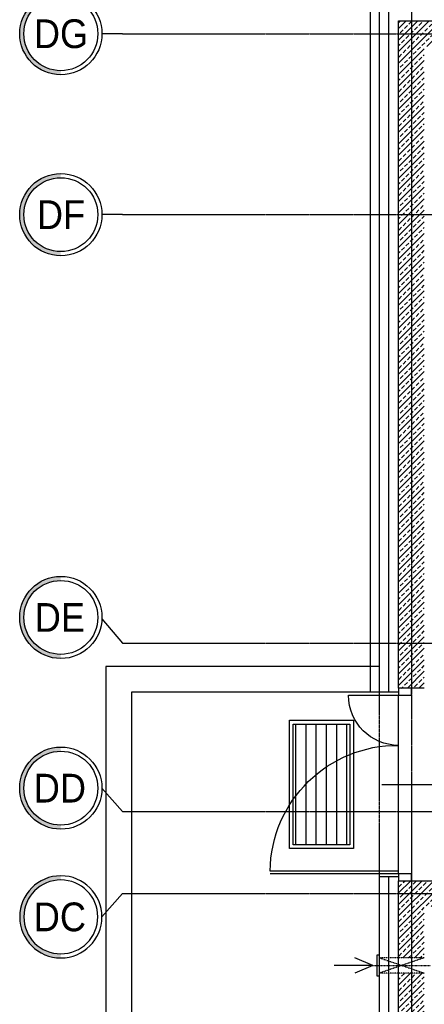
# Model space of a CAD drawing. Extents: x -7228 to 74941, y -112898 to 85621.
# Tile 71 of 256: x 50629 to 50944, y -63087 to -62320. Entities that reach past the tile are written whole.
import ezdxf
from ezdxf.enums import TextEntityAlignment as Align

# ---------------------------------------------------------------- set-up
doc = ezdxf.new("R2010")
doc.units = 0
for name, pattern in [('CENTER', [2, 1.25, -0.25, 0.25, -0.25]), ('DASHDOT', [1, 0.5, -0.25, 0, -0.25]), ('DASHED2', [0.375, 0.25, -0.125])]:
    doc.linetypes.add(name, pattern=pattern)
doc.layers.get('0').update_dxf_attribs({"color": 101, "linetype": 'CONTINUOUS'})
for name, color, linetype in [('Drz---drzwi', 5, 'CONTINUOUS'), ('Ins-went', 141, 'CONTINUOUS'), ('Os-osie glowne', 1, 'CENTER'), ('Os-osie-opis', 16, 'CONTINUOUS'), ('Pzt-chodniki', 8, 'CONTINUOUS'), ('Sc-beton', 7, 'CONTINUOUS'), ('Sc-beton-hatch', 86, 'CONTINUOUS'), ('Sc-izolacja term-styropian', 151, 'STYROPIAN-KA'), ('Sc-kamien', 31, 'CONTINUOUS'), ('W-idok nad', 5, 'DASHED2'), ('Wyp-meble', 155, 'CONTINUOUS')]:
    doc.layers.add(name, color=color, linetype=linetype)
doc.styles.add('dwg_opis duży', font='ARIAL.TTF', dxfattribs={"width": 0.9})
doc.linetypes.add('BATTING', pattern='A,0.0001,-0.1,[134,ltypeshp.shx,S=0.1,R=0,X=-0.1,Y=0],-0.2,[134,ltypeshp.shx,S=0.1,R=180,X=0.1,Y=0],-0.1', length=0.4001)
doc.linetypes.add('STYROPIAN-KA', pattern='A,0.0001,-0.1,[135,ltypeshp.shx,S=0.1,R=0,X=-0.1,Y=0],0,[135,ltypeshp.shx,S=0.1,R=180,X=0.1,Y=0],-0.1', length=0.2001)

# ---------------------------------------------------------------- blocks, each defined once
blk = doc.blocks.new('_opis_osi')
blk.add_hatch(color=256).paths.add_polyline_path([(32, -32), (28.8, -32, -1), (-28.8, -32), (-32, -32, 1)])
for radius in [32, 28.8]:
    blk.add_circle((0, -32), radius)
at = {"style": 'dwg_opis duży', "width": 0.9}
blk.add_attdef('AXNAMEV', text='', height=22.4, rotation=90, dxfattribs=at).set_placement((0, -32), align=Align.MIDDLE_CENTER)
blk = doc.blocks.new('_SDHGG')
at = {"ltscale": 7}
for p, q in [((13, -75), (-44, -75)), ((0, -142.5), (100, -142.5)), ((0, -144.5), (100, -144.5))]:
    blk.add_line(p, q, dxfattribs=at)
for points in [[(-10, -5.5), (-10, 0), (0, 0), (0, -5.5)], [(-10, -150), (-10, -144.5), (0, -144.5), (0, -150)]]:
    blk.add_lwpolyline(points, close=True, dxfattribs=at)
for points in [[(0, -144.5), (0, -5.5)], [(39, -5.5), (0, -5.5)]]:
    blk.add_lwpolyline(points, dxfattribs=at)
blk.add_arc((0, -5.5), 39, 270, 0)
blk.add_arc((1, -143.5), 99.01, 0.57873, 90.57873, dxfattribs=at)
blk = doc.blocks.new('_STRZAŁKA_WENT')
for q in [(-6.02, -14.01), (0, -30.24), (6.02, -14.01)]:
    blk.add_line((0, 0), q)
blk = doc.blocks.new('_wycieraczka')
at = {"linetype": 'Continuous', "ltscale": 5}
h = blk.add_hatch(dxfattribs=at)
h.set_pattern_fill('LINE', color=256, scale=2.5, angle=90, style=0)
h.set_pattern_definition([(90, (92070.9664, 493194.282), (-7.9375, 5e-16), [])])
h.paths.add_polyline_path([(3, -97), (47, -97), (47, -3), (3, -3)])
for points in [[(0, -100), (0, 0), (50, 0), (50, -100)], [(3, -97), (3, -3), (47, -3), (47, -97)]]:
    blk.add_lwpolyline(points, close=True, dxfattribs=at)

msp = doc.modelspace()

# ---------------------------------------------------------------- hatches: boundary and pattern name
at = {"layer": 'Sc-beton-hatch'}
h = msp.add_hatch(dxfattribs=at)
h.set_pattern_fill('ANSI33', color=256, style=0)
h.paths.add_polyline_path([(50983.547, -62330.509), (50933.547, -62330.509), (50933.547, -62471.509), (50943.547, -62471.509), (50943.547, -62340.509), (50983.547, -62340.509)])
h.paths.add_polyline_path([(50983.547, -62320.509), (50933.547, -62320.509), (50933.547, -62330.509), (50983.547, -62330.509)])
h.paths.add_polyline_path([(50933.547, -62320.509), (50923.547, -62320.509), (50923.547, -62330.509), (50933.547, -62330.509)])
h.paths.add_polyline_path([(50933.547, -62330.509), (50923.547, -62330.509), (50923.547, -62471.509), (50933.547, -62471.509)])
h.paths.add_polyline_path([(50943.547, -62471.509), (50933.547, -62471.509), (50933.547, -62805.509), (50943.547, -62805.509)])
h.paths.add_polyline_path([(50933.547, -62471.509), (50923.547, -62471.509), (50923.547, -62805.509), (50933.547, -62805.509)])
h.paths.add_polyline_path([(50943.547, -62805.509), (50933.547, -62805.509), (50933.547, -62840.509), (50943.547, -62840.509)])
h.paths.add_polyline_path([(50933.547, -62805.509), (50923.547, -62805.509), (50923.547, -62840.509), (50933.547, -62840.509)])
h = msp.add_hatch(dxfattribs=at)
h.set_pattern_fill('ANSI33', color=256, style=0)
h.paths.add_polyline_path([(51278.547, -62980.509), (51268.547, -62980.509), (51268.547, -63000.509), (51278.547, -63000.509)])
h.paths.add_polyline_path([(51278.547, -63000.509), (51268.547, -63000.509), (51268.547, -63010.509), (51278.547, -63010.509)])
h.paths.add_polyline_path([(51268.547, -63000.509), (50933.547, -63000.509), (50933.547, -63050.509), (50943.547, -63050.509), (50943.547, -63048.509), (50943.547, -63010.509), (51268.547, -63010.509)])
h.paths.add_polyline_path([(51268.547, -62980.509), (51258.547, -62980.509), (51258.547, -62990.509), (50943.547, -62990.509), (50933.547, -62990.509), (50933.547, -63000.509), (51268.547, -63000.509)])
h.paths.add_polyline_path([(50933.547, -62990.509), (50923.547, -62990.509), (50923.547, -63000.509), (50933.547, -63000.509)])
h.paths.add_polyline_path([(50933.547, -63000.509), (50923.547, -63000.509), (50923.547, -63050.509), (50933.547, -63050.509)])
h = msp.add_hatch(dxfattribs=at)
h.set_pattern_fill('ANSI33', color=256, style=0)
h.paths.add_polyline_path([(50933.547, -63176.509), (50943.547, -63176.509), (50943.547, -63062.509), (50933.547, -63062.509)])
h.paths.add_polyline_path([(50933.547, -63062.509), (50923.547, -63062.509), (50923.547, -63176.509), (50933.547, -63176.509)])
h.paths.add_polyline_path([(50933.547, -63176.509), (50923.547, -63176.509), (50923.547, -63238.323), (50933.547, -63241.135)])
h.paths.add_polyline_path([(50933.547, -63241.135), (50938.434, -63242.509), (50943.547, -63242.509), (50943.547, -63176.509), (50933.547, -63176.509)])
h.paths.add_polyline_path([(50933.547, -63242.509), (50933.547, -63241.135), (50923.547, -63238.323), (50923.547, -63242.509)])
h.paths.add_polyline_path([(50925.087, -63188.772), (50942.008, -63188.772), (50942.008, -63206.022), (50925.087, -63206.022)], flags=9)

# ---------------------------------------------------------------- linework, layer by layer
at = {"layer": 'Ins-went'}
msp.add_lwpolyline([(50908.547, -63051.509), (50908.547, -63048.509), (50906.547, -63048.509), (50906.547, -63064.509), (50908.547, -63064.509)], close=True, dxfattribs=at)
at = {"layer": 'Os-osie glowne'}
for points in [[(50933.547, -62105.509), (50933.547, -63668.4)], [(50708.547, -62330.509), (53934.224, -62330.509)], [(50708.547, -62471.509), (53934.224, -62471.509)], [(50708.547, -62805.509), (53934.224, -62805.509)], [(50708.547, -62936.509), (53934.224, -62936.509)], [(50708.547, -63000.509), (53934.224, -63000.509)]]:
    msp.add_lwpolyline(points, dxfattribs=at)
at = {"layer": 'Os-osie-opis'}
for points in [[(50708.547, -62330.509), (50692.547, -62330.509)], [(50708.547, -62471.509), (50692.547, -62471.509)], [(50692.547, -62786.349), (50708.547, -62805.509)], [(50692.547, -62918.349), (50708.547, -62936.509)], [(50692.547, -63018.669), (50708.547, -63000.509)]]:
    msp.add_lwpolyline(points, dxfattribs=at)
at = {"layer": 'Pzt-chodniki'}
for points in [[(50695.547, -62823.509), (50695.547, -67230.509)], [(50908.547, -62823.509), (50695.547, -62823.509)], [(50715.547, -62843.509), (50715.547, -67210.509)], [(50908.547, -62843.509), (50715.547, -62843.509)]]:
    msp.add_lwpolyline(points, dxfattribs=at)
at = {"layer": 'Sc-beton'}
for p, q in [((50923.547, -62840.509), (50923.547, -62320.509)), ((50923.547, -62320.509), (51599.547, -62320.509)), ((50923.547, -63490.509), (50923.547, -62990.509))]:
    msp.add_line(p, q, dxfattribs=at)
for points in [[(50943.547, -62840.509), (50923.547, -62840.509)], [(50923.547, -62990.509), (51258.547, -62990.509)]]:
    msp.add_lwpolyline(points, dxfattribs=at)
at = {"layer": 'Sc-izolacja term-styropian', "linetype": 'ByBlock'}
for p, q in [((50908.547, -62843.509), (50908.547, -62305.509)), ((50908.547, -63242.509), (50908.547, -62987.509))]:
    msp.add_line(p, q, dxfattribs=at)
at = {"layer": 'Sc-izolacja term-styropian', "linetype": 'BATTING', "ltscale": 0.35}
for p, q in [((50916.047, -62843.509), (50916.047, -62313.009)), ((50916.047, -63242.509), (50916.047, -62987.509))]:
    msp.add_line(p, q, dxfattribs=at)
at = {"layer": 'Sc-izolacja term-styropian', "linetype": 'ByBlock'}
for points in [[(50923.547, -62843.509), (50908.547, -62843.509)], [(50923.547, -62987.509), (50908.547, -62987.509)]]:
    msp.add_lwpolyline(points, dxfattribs=at)
at = {"layer": 'Sc-kamien'}
msp.add_line((50901.547, -62843.509), (50901.547, -62298.509), dxfattribs=at)
msp.add_lwpolyline([(50908.547, -62843.509), (50901.547, -62843.509)], dxfattribs=at)
at = {"layer": 'W-idok nad'}
msp.add_lwpolyline([(50908.547, -62987.509), (50908.547, -62843.509)], dxfattribs=at)
at = {"layer": 'W-idok nad', "ltscale": 0.5}
for points in [[(50943.547, -63050.509), (50908.547, -63050.509)], [(50908.547, -63050.509), (50943.547, -63062.509)], [(50943.547, -63050.509), (50908.547, -63062.509)], [(50943.547, -63062.509), (50908.547, -63062.509)]]:
    msp.add_lwpolyline(points, dxfattribs=at)
at = {"layer": 'W-idok nad', "linetype": 'DASHDOT', "ltscale": 0.2}
msp.add_lwpolyline([(50903.547, -63056.509), (50948.547, -63056.509)], dxfattribs=at)

# ---------------------------------------------------------------- block references
at = {"layer": 'Drz---drzwi', "xscale": -1}
msp.add_blockref('_SDHGG', (50923.547, -62840.509), dxfattribs=at)
at = {"layer": 'Ins-went', "xscale": -1, "rotation": 270}
msp.add_blockref('_STRZAŁKA_WENT', (50903.547, -63056.509), dxfattribs=at)
at = {"layer": 'Os-osie-opis'}
ref = msp.add_blockref('_opis_osi', (50692.547, -62330.509), dxfattribs=dict(at, rotation=270))
ref.add_attrib('AXNAMEV', 'DG', dxfattribs={"layer": '0', "height": 22.4, "style": 'dwg_opis duży', "width": 0.9}).set_placement((50660.712, -62330.509), align=Align.MIDDLE_CENTER)
ref = msp.add_blockref('_opis_osi', (50692.547, -62471.509), dxfattribs=dict(at, rotation=270))
ref.add_attrib('AXNAMEV', 'DF', dxfattribs={"layer": '0', "height": 22.4, "style": 'dwg_opis duży', "width": 0.9}).set_placement((50660.712, -62471.509), align=Align.MIDDLE_CENTER)
ref = msp.add_blockref('_opis_osi', (50692.547, -62785.349), dxfattribs=dict(at, rotation=270))
ref.add_attrib('AXNAMEV', 'DE', dxfattribs={"layer": '0', "height": 22.4, "style": 'dwg_opis duży', "width": 0.9}).set_placement((50659.832, -62785.349), align=Align.MIDDLE_CENTER)
ref = msp.add_blockref('_opis_osi', (50692.547, -62918.349), dxfattribs=dict(at, rotation=270))
ref.add_attrib('AXNAMEV', 'DD', dxfattribs={"layer": '0', "height": 22.4, "style": 'dwg_opis duży', "width": 0.9}).set_placement((50659.832, -62918.349), align=Align.MIDDLE_CENTER)
ref = msp.add_blockref('_opis_osi', (50692.547, -63018.669), dxfattribs=dict(at, xscale=-1, rotation=270))
ref.add_attrib('AXNAMEV', 'DC', dxfattribs={"layer": '0', "height": 22.4, "style": 'dwg_opis duży', "width": 0.9}).set_placement((50659.832, -63018.669), align=Align.MIDDLE_CENTER)
at = {"layer": 'Wyp-meble'}
msp.add_blockref('_wycieraczka', (50838.547, -62865.509), dxfattribs=at)

doc.saveas('drawing.dxf')
